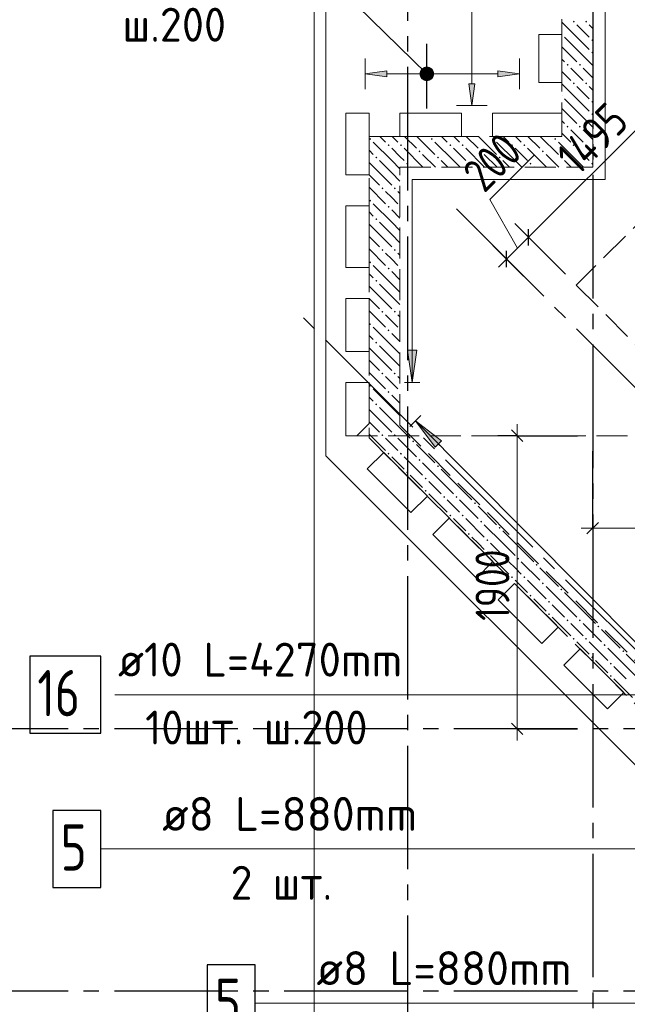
# Model space of a CAD drawing. Header units: millimetres. Extents: x 0 to 43617, y 0 to 59400.
# Tile 4 of 45: x 5410 to 9348, y 17244 to 23626. Entities that reach past the tile are written whole.
import ezdxf

# ---------------------------------------------------------------- set-up
doc = ezdxf.new("R2010")
doc.units = ezdxf.units.MM
doc.linetypes.add('______2', pattern=[270, 200, -70])
doc.linetypes.add('______5', pattern=[1100, 800, -100, 100, -100])
for name, color, linetype, lineweight in [('Standard', 7, 'Continuous', 25), ('ДОП Низ по У', 7, 'Continuous', 25), ('Обрамление П-обр. равн.', 7, 'Continuous', 25), ('Оси', 40, '______5', 18), ('Позиционная метка линия выноска', 7, 'Continuous', 13), ('Позиционная метка номер позиции', 7, 'Continuous', 13), ('Примечания', 7, 'Continuous', 25), ('Фиксатор', 7, 'Continuous', 25)]:
    doc.layers.add(name, color=color, linetype=linetype, lineweight=lineweight)
doc.layers.add('ЖБ Перекрытие верхний уровень', color=7, linetype='Continuous', lineweight=25, true_color=0xe0e0ff)
doc.layers.add('ЖБ Стена верхний уровень', color=7, linetype='Continuous', lineweight=25, true_color=0x006e00)
doc.styles.add('GOST 2.304-81', font='txt')
doc.styles.add('ISOCPEUR', font='txt')

msp = doc.modelspace()

# ---------------------------------------------------------------- hatches: boundary and pattern name
at = {"layer": 'ЖБ Стена верхний уровень', "linetype": 'Continuous', "lineweight": 18, "transparency": 33554687}
for points in [[(8994.5, 23613.1), (9001, 23619.6), (9007.5, 23613.1), (9001, 23606.6)], [(9074.5, 23613.1), (9081, 23619.6), (9087.5, 23613.1), (9081, 23606.6)], [(8924, 23536.6), (8927.5, 23533.1), (8924, 23529.7)], [(9114.5, 23493.1), (9121, 23499.6), (9124, 23496.6), (9124, 23489.7), (9121, 23486.6)], [(9114.5, 23413.1), (9121, 23419.6), (9124, 23416.6), (9124, 23409.7), (9121, 23406.6)], [(8954.5, 23333.1), (8960.9, 23339.6), (8967.4, 23333.1), (8960.9, 23326.6)], [(9034.5, 23333.1), (9041, 23339.6), (9047.4, 23333.1), (9041, 23326.6)], [(8994.5, 23213.1), (9001, 23219.6), (9007.5, 23213.1), (9001, 23206.6)], [(9074.5, 23213.1), (9081, 23219.6), (9087.5, 23213.1), (9081, 23206.6)], [(8924, 23136.6), (8927.5, 23133.1), (8924, 23129.7)], [(9114.5, 23093.1), (9121, 23099.6), (9124, 23096.6), (9124, 23089.7), (9121, 23086.6)], [(9114.5, 23013.1), (9121, 23019.6), (9124, 23016.6), (9124, 23009.7), (9121, 23006.6)], [(8954.5, 22933.1), (8960.9, 22939.6), (8967.4, 22933.1), (8960.9, 22926.6)], [(9034.5, 22933.1), (9041, 22939.6), (9047.4, 22933.1), (9041, 22926.6)], [(7674.5, 22853.1), (7681, 22859.6), (7687.5, 22853.1), (7681, 22846.6)], [(8074.5, 22853.1), (8081, 22859.6), (8087.5, 22853.1), (8081, 22846.6)], [(8474.5, 22853.1), (8481, 22859.6), (8487.5, 22853.1), (8481, 22846.6)], [(8874.5, 22853.1), (8881, 22859.6), (8887.5, 22853.1), (8881, 22846.6)], [(7794.5, 22813.1), (7801, 22819.6), (7807.5, 22813.1), (7801, 22806.6)], [(7874.5, 22813.1), (7881, 22819.6), (7887.5, 22813.1), (7881, 22806.6)], [(8194.5, 22813.1), (8201, 22819.6), (8207.5, 22813.1), (8201, 22806.6)], [(8274.5, 22813.1), (8281, 22819.6), (8287.5, 22813.1), (8281, 22806.6)], [(8594.5, 22813.1), (8601, 22819.6), (8607.5, 22813.1), (8601, 22806.6)], [(8674.5, 22813.1), (8681, 22819.6), (8687.5, 22813.1), (8681, 22806.6)], [(8994.5, 22813.1), (9001, 22819.6), (9007.5, 22813.1), (9001, 22806.6)], [(9074.5, 22813.1), (9081, 22819.6), (9087.5, 22813.1), (9081, 22806.6)], [(7714.5, 22733.1), (7721, 22739.6), (7727.5, 22733.1), (7721, 22726.6)], [(7994.5, 22773.1), (8001, 22779.6), (8007.5, 22773.1), (8001, 22766.6)], [(8114.5, 22733.1), (8121, 22739.6), (8127.5, 22733.1), (8121, 22726.6)], [(8394.5, 22773.1), (8401, 22779.6), (8407.5, 22773.1), (8401, 22766.6)], [(8514.5, 22733.1), (8521, 22739.6), (8527.5, 22733.1), (8521, 22726.6)], [(8794.5, 22773.1), (8801, 22779.6), (8807.5, 22773.1), (8801, 22766.6)], [(8914.5, 22733.1), (8921, 22739.6), (8927.5, 22733.1), (8921, 22726.6)], [(7914.5, 22693.1), (7921, 22699.6), (7927.5, 22693.1), (7921, 22686.6)], [(8314.5, 22693.1), (8321, 22699.6), (8327.5, 22693.1), (8321, 22686.6)], [(8714.5, 22693.1), (8721, 22699.6), (8727.5, 22693.1), (8721, 22686.6)], [(9114.5, 22693.1), (9121, 22699.6), (9124, 22696.6), (9124, 22689.7), (9121, 22686.6)], [(7754.5, 22533.1), (7760.9, 22539.6), (7767.4, 22533.1), (7760.9, 22526.6)], [(7834.5, 22533.1), (7841, 22539.6), (7847.4, 22533.1), (7841, 22526.6)], [(7674.5, 22453.1), (7681, 22459.6), (7687.5, 22453.1), (7681, 22446.6)], [(7794.5, 22413.1), (7801, 22419.6), (7807.5, 22413.1), (7801, 22406.6)], [(7714.5, 22333.1), (7721, 22339.6), (7727.5, 22333.1), (7721, 22326.6)], [(7754.5, 22133.1), (7760.9, 22139.6), (7767.4, 22133.1), (7760.9, 22126.6)], [(7834.5, 22133.1), (7841, 22139.6), (7847.4, 22133.1), (7841, 22126.6)], [(7674.5, 22053.1), (7681, 22059.6), (7687.5, 22053.1), (7681, 22046.6)], [(7794.5, 22013.1), (7801, 22019.6), (7807.5, 22013.1), (7801, 22006.6)], [(7714.5, 21933.1), (7721, 21939.6), (7727.5, 21933.1), (7721, 21926.6)], [(7754.5, 21733.1), (7760.9, 21739.6), (7767.4, 21733.1), (7760.9, 21726.6)], [(7834.5, 21733.1), (7841, 21739.6), (7847.4, 21733.1), (7841, 21726.6)], [(7674.5, 21653.1), (7681, 21659.6), (7687.5, 21653.1), (7681, 21646.6)], [(7794.5, 21613.1), (7801, 21619.6), (7807.5, 21613.1), (7801, 21606.6)], [(7714.5, 21533.1), (7721, 21539.6), (7727.5, 21533.1), (7721, 21526.6)], [(7754.5, 21333.1), (7760.9, 21339.6), (7767.4, 21333.1), (7760.9, 21326.6)], [(7834.5, 21333.1), (7841, 21339.6), (7847.4, 21333.1), (7841, 21326.6)], [(7674.5, 21253.1), (7681, 21259.6), (7687.5, 21253.1), (7681, 21246.6)], [(7794.5, 21213.1), (7801, 21219.6), (7807.5, 21213.1), (7801, 21206.6)], [(7714.5, 21133.1), (7721, 21139.6), (7727.5, 21133.1), (7721, 21126.6)], [(7754.5, 20933.1), (7760.9, 20939.6), (7767.4, 20933.1), (7760.9, 20926.6)], [(7834.5, 20933.1), (7841, 20939.6), (7847.4, 20933.1), (7841, 20926.6)], [(7954.5, 20893.1), (7960.9, 20899.6), (7967.4, 20893.1), (7960.9, 20886.6)], [(7794.5, 20813.1), (7801, 20819.6), (7807.5, 20813.1), (7801, 20806.6)], [(7874.5, 20813.1), (7881, 20819.6), (7887.5, 20813.1), (7881, 20806.6)], [(7994.5, 20773.1), (8001, 20779.6), (8007.5, 20773.1), (8001, 20766.6)], [(7914.5, 20693.1), (7921, 20699.6), (7927.5, 20693.1), (7921, 20686.6)], [(8114.5, 20733.1), (8121, 20739.6), (8127.5, 20733.1), (8121, 20726.6)], [(8034.5, 20653.1), (8041, 20659.6), (8047.4, 20653.1), (8041, 20646.6)], [(8034.5, 20573.1), (8041, 20579.6), (8047.4, 20573.1), (8041, 20566.6)], [(8154.5, 20533.1), (8160.9, 20539.6), (8167.4, 20533.1), (8160.9, 20526.6)], [(8234.5, 20533.1), (8241, 20539.6), (8247.4, 20533.1), (8241, 20526.6)], [(8354.5, 20493.1), (8360.9, 20499.6), (8367.4, 20493.1), (8360.9, 20486.6)], [(8194.5, 20413.1), (8201, 20419.6), (8207.5, 20413.1), (8201, 20406.6)], [(8274.5, 20413.1), (8281, 20419.6), (8287.5, 20413.1), (8281, 20406.6)], [(8394.5, 20373.1), (8401, 20379.6), (8407.5, 20373.1), (8401, 20366.6)], [(8314.5, 20293.1), (8321, 20299.6), (8327.5, 20293.1), (8321, 20286.6)], [(8514.5, 20333.1), (8521, 20339.6), (8527.5, 20333.1), (8521, 20326.6)], [(8434.5, 20253.1), (8441, 20259.6), (8447.4, 20253.1), (8441, 20246.6)], [(8434.5, 20173.1), (8441, 20179.6), (8447.4, 20173.1), (8441, 20166.6)], [(8554.5, 20133.1), (8560.9, 20139.6), (8567.4, 20133.1), (8560.9, 20126.6)], [(8634.5, 20133.1), (8641, 20139.6), (8647.4, 20133.1), (8641, 20126.6)], [(8754.5, 20093.1), (8760.9, 20099.6), (8767.4, 20093.1), (8760.9, 20086.6)], [(8594.5, 20013.1), (8601, 20019.6), (8607.5, 20013.1), (8601, 20006.6)], [(8674.5, 20013.1), (8681, 20019.6), (8687.5, 20013.1), (8681, 20006.6)], [(8794.5, 19973.1), (8801, 19979.6), (8807.5, 19973.1), (8801, 19966.6)], [(8914.5, 19933.1), (8921, 19939.6), (8927.5, 19933.1), (8921, 19926.6)], [(8714.5, 19893.1), (8721, 19899.6), (8727.5, 19893.1), (8721, 19886.6)], [(8834.5, 19853.1), (8841, 19859.6), (8847.4, 19853.1), (8841, 19846.6)], [(8834.5, 19773.1), (8841, 19779.6), (8847.4, 19773.1), (8841, 19766.6)], [(8954.5, 19733.1), (8960.9, 19739.6), (8967.4, 19733.1), (8960.9, 19726.6)], [(9034.5, 19733.1), (9041, 19739.6), (9047.4, 19733.1), (9041, 19726.6)], [(9154.5, 19693.1), (9160.9, 19699.6), (9167.4, 19693.1), (9160.9, 19686.6)], [(8994.5, 19613.1), (9001, 19619.6), (9007.5, 19613.1), (9001, 19606.6)], [(9074.5, 19613.1), (9081, 19619.6), (9087.5, 19613.1), (9081, 19606.6)], [(9194.5, 19573.1), (9201, 19579.6), (9207.5, 19573.1), (9201, 19566.6)], [(9314.5, 19533.1), (9321, 19539.6), (9327.5, 19533.1), (9321, 19526.6)], [(9114.5, 19493.1), (9121, 19499.6), (9127.5, 19493.1), (9121, 19486.6)], [(9234.5, 19453.1), (9241, 19459.6), (9247.4, 19453.1), (9241, 19446.6)], [(9234.5, 19373.1), (9241, 19379.6), (9247.4, 19373.1), (9241, 19366.6)]]:
    msp.add_hatch(color=7, dxfattribs=at).paths.add_polyline_path(points, flags=16)
at = {"layer": 'Обрамление П-обр. равн.', "linetype": 'Continuous', "lineweight": 13, "transparency": 33554687}
for points in [[(8010.3, 23252.5), (8010.3, 23297.5), (8004, 23275)], [(8010.3, 23297.5), (8026.5, 23236.3), (8026.5, 23313.7)], [(8010.3, 23297.5), (8010.3, 23252.5), (8026.5, 23236.3)], [(8026.5, 23313.7), (8049, 23230), (8049, 23320)], [(8026.5, 23313.7), (8026.5, 23236.3), (8049, 23230)], [(8049, 23320), (8049, 23230), (8071.5, 23236.3)], [(8049, 23320), (8071.5, 23236.3), (8071.5, 23313.7)], [(8071.5, 23313.7), (8071.5, 23236.3), (8087.7, 23252.5)], [(8071.5, 23313.7), (8087.7, 23252.5), (8087.7, 23297.5)], [(8087.7, 23297.5), (8087.7, 23252.5), (8094, 23275)], [(8509, 23255), (8649, 23275), (8509, 23295)]]:
    msp.add_hatch(color=7, dxfattribs=at).paths.add_polyline_path(points)
for points in [[(7789, 23255), (7649, 23275), (7789, 23295)], [(8360.1, 23210), (8340.1, 23070), (8320, 23210)]]:
    msp.add_hatch(color=7, dxfattribs=at).paths.add_polyline_path(points, flags=16)
at = {"layer": 'Позиционная метка линия выноска', "linetype": 'Continuous', "lineweight": 13, "transparency": 33554687}
msp.add_hatch(color=7, dxfattribs=at).paths.add_polyline_path([(7924, 21485), (7954, 21275), (7984, 21485)])
msp.add_hatch(color=7, dxfattribs=at).paths.add_polyline_path([(8101.6, 20855.1), (7974.8, 21025.2), (8144.2, 20897.4)], flags=16)
at = {"layer": 'Позиционная метка номер позиции', "linetype": 'Continuous', "lineweight": 13, "transparency": 33554687}
for points in [[(8005.6, 23286), (8037.1, 23318.1), (8016.8, 23306.5)], [(8037.1, 23318.1), (8005.6, 23286), (8005.9, 23263.1)], [(8037.1, 23318.1), (8005.9, 23263.1), (8060, 23318.4)], [(8060, 23318.4), (8005.9, 23263.1), (8017.5, 23242.8)], [(8060, 23318.4), (8017.5, 23242.8), (8080.5, 23307.2)], [(8080.5, 23307.2), (8017.5, 23242.8), (8038, 23231.6)], [(8080.5, 23307.2), (8038, 23231.6), (8092.2, 23286.9)], [(8092.2, 23286.9), (8038, 23231.6), (8060.9, 23231.9)], [(8092.2, 23286.9), (8060.9, 23231.9), (8092.4, 23264)], [(8092.4, 23264), (8060.9, 23231.9), (8081.2, 23243.5)]]:
    msp.add_hatch(color=7, dxfattribs=at).paths.add_polyline_path(points)

# ---------------------------------------------------------------- linework, layer by layer
at = {"layer": 'Standard', "color": 7, "linetype": 'Continuous', "lineweight": 13, "transparency": 33554687}
for p, q in [((8706.9, 22216.1), (9764.1, 23273.2)), ((8456.5, 22461.2), (8744.1, 22748.8)), ((8636.2, 22145.3), (8456.5, 22461.2)), ((8565.5, 22074.6), (8706.9, 22216.1)), ((8565.5, 22074.6), (8512.5, 22021.6)), ((8634, 20930), (8634, 21005)), ((9124, 20330.4), (9049, 20330.4)), ((9124, 20330.4), (10428.5, 20330.4)), ((8634, 19030), (8634, 18955))]:
    msp.add_line(p, q, dxfattribs=at)
at = {"layer": 'Standard', "color": 251, "linetype": 'Continuous', "lineweight": -3, "true_color": 0x656565, "transparency": 33554687}
for p, q in [((8706.9, 22216.1), (8618.5, 22304.4)), ((8706.9, 22216.1), (8795.3, 22127.7)), ((8706.9, 22216.1), (8946.4, 21976.6)), ((8565.5, 22074.6), (8477.1, 22163)), ((8565.5, 22074.6), (8653.9, 21986.2)), ((8565.5, 22074.6), (8789.1, 21851)), ((8634, 20930), (8509, 20930)), ((8634, 20930), (8759, 20930)), ((8634, 20930), (9024, 20930)), ((9124, 20330.4), (9124, 20830)), ((9124, 20330.4), (9124, 20455.4)), ((9124, 20330.4), (9124, 20205.4)), ((8634, 19030), (8509, 19030)), ((8634, 19030), (8759, 19030)), ((8634, 19030), (9024, 19030))]:
    msp.add_line(p, q, dxfattribs=at)
at = {"layer": 'Standard', "color": 7, "linetype": 'Continuous', "lineweight": 25, "transparency": 33554687}
for p, q in [((8706.9, 22163), (8706.9, 22269.1)), ((8565.5, 22021.6), (8565.5, 22127.7)), ((8596.5, 20967.5), (8671.5, 20892.5)), ((9086.5, 20292.9), (9161.5, 20367.9)), ((8596.5, 19067.5), (8671.5, 18992.5))]:
    msp.add_line(p, q, dxfattribs=at)
at = {"layer": 'Standard', "color": 254, "linetype": 'Continuous', "lineweight": 13, "true_color": 0xc4c4ff, "transparency": 33554687}
msp.add_lwpolyline([(7319, 10025), (33145, 10025), (33145, 57291), (7319, 57291), (7319, 10025)], dxfattribs=at)
at = {"layer": 'Standard', "color": 7, "linetype": 'Continuous', "lineweight": 13, "transparency": 33554687}
msp.add_lwpolyline([(8634, 20930), (8634, 19666.2), (8634, 19666.2), (8634, 19030)], dxfattribs=at)
at = {"layer": 'ДОП Низ по У', "color": 7, "linetype": 'Continuous', "lineweight": 13, "transparency": 33554687}
msp.add_line((6027.2, 19251), (8135.2, 19251), dxfattribs=at)
at = {"layer": 'ДОП Низ по У', "color": 7, "linetype": 'Continuous', "lineweight": 25, "transparency": 33554687}
msp.add_lwpolyline([(5475.2, 19001), (5935.2, 19001), (5935.2, 19501), (5475.2, 19501), (5475.2, 19001)], dxfattribs=at)
at = {"layer": 'ЖБ Перекрытие верхний уровень', "color": 7, "linetype": 'Continuous', "lineweight": 18, "transparency": 33554687}
for p, q in [((7394, 57220), (7394, 22670)), ((8774, 23220), (8774, 23530)), ((8774, 23530), (8924, 23530)), ((8924, 23530), (8924, 23220)), ((8924, 23220), (8774, 23220)), ((7524, 22670), (7524, 23020)), ((7524, 23020), (7674, 23020)), ((7674, 23020), (7674, 22670)), ((7874, 22870), (7874, 23020)), ((7874, 23020), (8274, 23020)), ((8274, 23020), (8274, 22870)), ((8474, 22870), (8474, 23020)), ((8474, 23020), (8924, 23020)), ((8924, 23020), (8924, 22870)), ((8274, 22870), (7874, 22870)), ((8924, 22870), (8474, 22870)), ((7394, 22670), (7394, 20799.6)), ((7524, 22620), (7524, 22670)), ((7674, 22670), (7674, 22620)), ((7674, 22620), (7524, 22620)), ((7524, 22020), (7524, 22420)), ((7524, 22420), (7674, 22420)), ((7674, 22420), (7674, 22020)), ((7674, 22020), (7524, 22020)), ((7524, 21475), (7524, 21820)), ((7524, 21820), (7674, 21820)), ((7674, 21820), (7674, 21475)), ((7674, 21475), (7524, 21475)), ((7524, 20930), (7524, 21275)), ((7524, 21275), (7674, 21275)), ((7674, 21275), (7674, 21008.2)), ((7674, 21008.2), (7595.8, 20930)), ((7595.8, 20930), (7524, 20930)), ((7663, 20714.4), (7769.1, 20820.5)), ((7769.1, 20820.5), (8051.9, 20537.6)), ((7394, 20799.6), (10534.1, 17659.4)), ((7945.9, 20431.5), (7663, 20714.4)), ((8051.9, 20537.6), (7945.9, 20431.5)), ((8087.3, 20290.1), (8193.3, 20396.2)), ((8193.3, 20396.2), (8476.2, 20113.3)), ((8370.1, 20007.3), (8087.3, 20290.1)), ((8476.2, 20113.3), (8370.1, 20007.3)), ((8511.5, 19865.9), (8617.6, 19971.9)), ((8617.6, 19971.9), (8900.5, 19689.1)), ((8794.4, 19583), (8511.5, 19865.9)), ((8900.5, 19689.1), (8794.4, 19583)), ((8935.8, 19441.6), (9041.9, 19547.7)), ((9041.9, 19547.7), (9324.7, 19264.8)), ((9218.6, 19158.8), (8935.8, 19441.6)), ((9324.7, 19264.8), (9218.6, 19158.8))]:
    msp.add_line(p, q, dxfattribs=at)
at = {"layer": 'ЖБ Стена верхний уровень', "color": 251, "linetype": '______2', "lineweight": 13, "true_color": 0x656565, "transparency": 33554687}
for p, q in [((8924, 29030), (8924, 22870)), ((9124, 22870), (9124, 25730)), ((7874, 22870), (7674, 22870)), ((7674, 22870), (7674, 20915.5)), ((8924, 22870), (7874, 22870)), ((9124, 22670), (9124, 22870)), ((7874, 20998.4), (7874, 22670)), ((7874, 22670), (9124, 22670)), ((10491.4, 18380.9), (7874, 20998.4)), ((7674, 20915.5), (10350, 18239.5))]:
    msp.add_line(p, q, dxfattribs=at)
at = {"layer": 'ЖБ Стена верхний уровень', "color": 9, "linetype": 'Continuous', "lineweight": 18, "true_color": 0xc7c7c7, "transparency": 33554687}
for p, q in [((9021, 23513.1), (8924, 23610.1)), ((9021, 23593.1), (9101, 23513.1)), ((9101, 23593.1), (9124, 23570.1)), ((8941, 23513.1), (9021, 23433.1)), ((9021, 23513.1), (9101, 23433.1)), ((8941, 23433.1), (8924, 23450.1)), ((8941, 23433.1), (9021, 23353.1)), ((9021, 23433.1), (9124, 23330.1)), ((8924, 23370.1), (8941, 23353.1)), ((9021, 23273.1), (8981, 23313.1)), ((9060.9, 23313.1), (9124, 23250.1)), ((8924, 23290.1), (8981, 23233.1)), ((9060.9, 23233.1), (9021, 23273.1)), ((9021, 23113.1), (8924, 23210.1)), ((9021, 23193.1), (9101, 23113.1)), ((9101, 23193.1), (9124, 23170.1)), ((8941, 23113.1), (9021, 23033.1)), ((9021, 23113.1), (9101, 23033.1)), ((8941, 23033.1), (8924, 23050.1)), ((8941, 23033.1), (9021, 22953.1)), ((9021, 23033.1), (9124, 22930.1)), ((8924, 22970.1), (8941, 22953.1)), ((9021, 22873.1), (8981, 22913.1)), ((9060.9, 22913.1), (9104.1, 22870)), ((7744.1, 22870), (7781, 22833.1)), ((7860.9, 22833.1), (7824.1, 22870)), ((7904.1, 22870), (7981, 22793.1)), ((7984.1, 22870), (8101, 22753.1)), ((8144.1, 22870), (8181, 22833.1)), ((8260.9, 22833.1), (8224.1, 22870)), ((8304.1, 22870), (8381, 22793.1)), ((8384.1, 22870), (8501, 22753.1)), ((8544.1, 22870), (8581, 22833.1)), ((8660.9, 22833.1), (8624.1, 22870)), ((8704.1, 22870), (8781, 22793.1)), ((8784.1, 22870), (8901, 22753.1)), ((8924, 22890.1), (8944.1, 22870)), ((8944.1, 22870), (8981, 22833.1)), ((9024.1, 22870), (9021, 22873.1)), ((9060.9, 22833.1), (9024.1, 22870)), ((9104.1, 22870), (9124, 22850.1)), ((7821, 22713.1), (7701, 22833.1)), ((7821, 22793.1), (7874, 22740.1)), ((7901, 22793.1), (8021, 22673.1)), ((8221, 22713.1), (8101, 22833.1)), ((8221, 22793.1), (8301, 22713.1)), ((8301, 22793.1), (8421, 22673.1)), ((8621, 22713.1), (8501, 22833.1)), ((8621, 22793.1), (8701, 22713.1)), ((8701, 22793.1), (8821, 22673.1)), ((9021, 22713.1), (8901, 22833.1)), ((9021, 22793.1), (9101, 22713.1)), ((9101, 22793.1), (9124, 22770.1)), ((7674, 22780.1), (7701, 22753.1)), ((7874, 22740.1), (7901, 22713.1)), ((8104.1, 22670), (8021, 22753.1)), ((8504.1, 22670), (8421, 22753.1)), ((8904.1, 22670), (8821, 22753.1)), ((7741, 22633.1), (7674, 22700.1)), ((7741, 22713.1), (7821, 22633.1)), ((7821, 22713.1), (7874, 22660.1)), ((7944.1, 22670), (7941, 22673.1)), ((8141, 22713.1), (8184.1, 22670)), ((8221, 22713.1), (8264.1, 22670)), ((8344.1, 22670), (8341, 22673.1)), ((8541, 22713.1), (8584.1, 22670)), ((8621, 22713.1), (8664.1, 22670)), ((8744.1, 22670), (8741, 22673.1)), ((8941, 22713.1), (8984.1, 22670)), ((9021, 22713.1), (9064.1, 22670)), ((7674, 22620.1), (7741, 22553.1)), ((7741, 22633.1), (7821, 22553.1)), ((7821, 22633.1), (7874, 22580.1)), ((7674, 22540.1), (7781, 22433.1)), ((7821, 22473.1), (7781, 22513.1)), ((7860.9, 22433.1), (7821, 22473.1)), ((7860.9, 22513.1), (7874, 22500.1)), ((7821, 22313.1), (7701, 22433.1)), ((7674, 22380.1), (7701, 22353.1)), ((7821, 22393.1), (7874, 22340.1)), ((7741, 22233.1), (7674, 22300.1)), ((7741, 22313.1), (7821, 22233.1)), ((7821, 22313.1), (7874, 22260.1)), ((7674, 22220.1), (7741, 22153.1)), ((7741, 22233.1), (7821, 22153.1)), ((7821, 22233.1), (7874, 22180.1)), ((7674, 22140.1), (7781, 22033.1)), ((7821, 22073.1), (7781, 22113.1)), ((7860.9, 22113.1), (7874, 22100.1)), ((7821, 21913.1), (7701, 22033.1)), ((7860.9, 22033.1), (7821, 22073.1)), ((7674, 21980.1), (7701, 21953.1)), ((7821, 21993.1), (7874, 21940.1)), ((7741, 21833.1), (7674, 21900.1)), ((7741, 21913.1), (7821, 21833.1)), ((7821, 21913.1), (7874, 21860.1)), ((7741, 21833.1), (7821, 21753.1)), ((7821, 21833.1), (7874, 21780.1)), ((7674, 21820.1), (7741, 21753.1)), ((7674, 21740.1), (7781, 21633.1)), ((7821, 21673.1), (7781, 21713.1)), ((7860.9, 21713.1), (7874, 21700.1)), ((7860.9, 21633.1), (7821, 21673.1)), ((7674, 21580.1), (7701, 21553.1)), ((7821, 21513.1), (7701, 21633.1)), ((7821, 21593.1), (7874, 21540.1)), ((7741, 21513.1), (7821, 21433.1)), ((7821, 21513.1), (7874, 21460.1)), ((7741, 21433.1), (7674, 21500.1)), ((7674, 21420.1), (7741, 21353.1)), ((7741, 21433.1), (7821, 21353.1)), ((7821, 21433.1), (7874, 21380.1)), ((7674, 21340.1), (7781, 21233.1)), ((7821, 21273.1), (7781, 21313.1)), ((7860.9, 21233.1), (7821, 21273.1)), ((7860.9, 21313.1), (7874, 21300.1)), ((7821, 21113.1), (7701, 21233.1)), ((7821, 21193.1), (7874, 21140.1)), ((7674, 21180.1), (7701, 21153.1)), ((7741, 21033.1), (7674, 21100.1)), ((7741, 21113.1), (7821, 21033.1)), ((7821, 21113.1), (7874, 21060.1)), ((7674, 21020.1), (7741, 20953.1)), ((7741, 21033.1), (7804.5, 20969.6)), ((7821, 21033.1), (7861.1, 20993)), ((7674, 20940.1), (7691.4, 20922.7)), ((7804.5, 20969.6), (7821, 20953.1)), ((7861.1, 20993), (7941, 20913.1)), ((7691.4, 20922.7), (7781, 20833.1)), ((7821, 20873.1), (7781, 20913.1)), ((7860.9, 20833.1), (7821, 20873.1)), ((7860.9, 20913.1), (7981, 20793.1)), ((7981, 20873.1), (8101, 20753.1)), ((7821, 20793.1), (7901, 20713.1)), ((7901, 20793.1), (8021, 20673.1)), ((8141, 20633.1), (8021, 20753.1)), ((8141, 20713.1), (8221, 20633.1)), ((7981, 20633.1), (7941, 20673.1)), ((8021, 20593.1), (7981, 20633.1)), ((8060.9, 20633.1), (8141, 20553.1)), ((8141, 20633.1), (8221, 20553.1)), ((8221, 20633.1), (8341, 20513.1)), ((8060.9, 20553.1), (8181, 20433.1)), ((8221, 20473.1), (8181, 20513.1)), ((8260.9, 20513.1), (8381, 20393.1)), ((8260.9, 20433.1), (8221, 20473.1)), ((8381, 20473.1), (8501, 20353.1)), ((8221, 20393.1), (8301, 20313.1)), ((8301, 20393.1), (8421, 20273.1)), ((8541, 20233.1), (8421, 20353.1)), ((8541, 20313.1), (8621, 20233.1)), ((8381, 20233.1), (8341, 20273.1)), ((8421, 20193.1), (8381, 20233.1)), ((8460.9, 20233.1), (8541, 20153.1)), ((8541, 20233.1), (8621, 20153.1)), ((8621, 20233.1), (8741, 20113.1)), ((8460.9, 20153.1), (8581, 20033.1)), ((8621, 20073.1), (8581, 20113.1)), ((8660.9, 20113.1), (8781, 19993.1)), ((8660.9, 20033.1), (8621, 20073.1)), ((8781, 20073.1), (8901, 19953.1)), ((8621, 19993.1), (8701, 19913.1)), ((8701, 19993.1), (8821, 19873.1)), ((8941, 19833.1), (8821, 19953.1)), ((8941, 19913.1), (9021, 19833.1)), ((8781, 19833.1), (8741, 19873.1)), ((8821, 19793.1), (8781, 19833.1)), ((8860.9, 19833.1), (8941, 19753.1)), ((8941, 19833.1), (9021, 19753.1)), ((9021, 19833.1), (9141, 19713.1)), ((8860.9, 19753.1), (8981, 19633.1)), ((9021, 19673.1), (8981, 19713.1)), ((9060.9, 19633.1), (9021, 19673.1)), ((9060.9, 19713.1), (9181, 19593.1)), ((9181, 19673.1), (9301, 19553.1)), ((9021, 19593.1), (9101, 19513.1)), ((9101, 19593.1), (9221, 19473.1)), ((9341, 19433.1), (9221, 19553.1)), ((9181, 19433.1), (9141, 19473.1)), ((9341, 19513.1), (9421, 19433.1)), ((9221, 19393.1), (9181, 19433.1)), ((9260.9, 19433.1), (9341, 19353.1)), ((9341, 19433.1), (9421, 19353.1)), ((9260.9, 19353.1), (9381, 19233.1))]:
    msp.add_line(p, q, dxfattribs=at)
at = {"layer": 'Обрамление П-обр. равн.', "color": 251, "linetype": 'Continuous', "lineweight": 13, "true_color": 0x494949, "transparency": 33554687}
for p, q in [((8340.1, 23210), (8340.1, 27440)), ((7649, 23275), (7649, 23375)), ((8649, 23275), (8649, 23375)), ((8049, 23320), (8049, 23320)), ((7649, 23275), (7789, 23295)), ((7789, 23255), (7649, 23275)), ((7649, 23275), (7649, 23175)), ((7649, 23275), (7649, 23275)), ((7789, 23295), (7789, 23255)), ((7789, 23275), (8019, 23275)), ((8079, 23275), (8509, 23275)), ((8649, 23275), (8509, 23295)), ((8509, 23295), (8509, 23255)), ((8509, 23255), (8649, 23275)), ((8649, 23275), (8649, 23175)), ((8649, 23275), (8649, 23275)), ((8049, 23230), (8049, 23230)), ((8340.1, 23070), (8320, 23210)), ((8320, 23210), (8360.1, 23210)), ((8360.1, 23210), (8340.1, 23070)), ((8340.1, 23070), (8240.1, 23070)), ((8340.1, 23070), (8440.1, 23070)), ((8340.1, 23070), (8340.1, 23070))]:
    msp.add_line(p, q, dxfattribs=at)
at = {"layer": 'Обрамление П-обр. равн.', "color": 7, "linetype": 'Continuous', "lineweight": 25, "transparency": 33554687}
msp.add_line((8049, 23050), (8049, 23470), dxfattribs=at)
at = {"layer": 'Обрамление П-обр. равн.', "color": 7, "linetype": 'Continuous', "lineweight": 13, "transparency": 33554687}
for p, q in [((6313.2, 18251), (8135.2, 18251)), ((7313.2, 17251), (9135.2, 17251))]:
    msp.add_line(p, q, dxfattribs=at)
at = {"layer": 'Обрамление П-обр. равн.', "color": 7, "linetype": 'Continuous', "lineweight": 25, "transparency": 33554687}
for points in [[(5625.2, 18001), (5935.2, 18001), (5935.2, 18501), (5625.2, 18501), (5625.2, 18001)], [(6625.2, 17001), (6935.2, 17001), (6935.2, 17501), (6625.2, 17501), (6625.2, 17001)]]:
    msp.add_lwpolyline(points, dxfattribs=at)
at = {"layer": 'Обрамление П-обр. равн.', "color": 251, "linetype": 'Continuous', "lineweight": 13, "true_color": 0x494949, "transparency": 33554687}
msp.add_circle((8049, 23275), 45, dxfattribs=at)
at = {"layer": 'Оси', "color": 8, "linetype": '______5', "lineweight": -3, "transparency": 33554687}
for p, q in [((9124, 57820), (9124, 7100)), ((7924, 57420), (7924, 7100)), ((17361.8, 13278.4), (8221.6, 22418.5)), ((16513.2, 12429.8), (7199.9, 21743.1)), ((33224, 19030), (4600, 19030)), ((33224, 17330), (4600, 17330))]:
    msp.add_line(p, q, dxfattribs=at)
at = {"layer": 'Позиционная метка линия выноска', "color": 251, "linetype": 'Continuous', "lineweight": 13, "true_color": 0x494949, "transparency": 33554687}
for p, q in [((7984, 21485), (7924, 21485)), ((7924, 21485), (7954, 21275)), ((7954, 21485), (7954, 21500)), ((7954, 21275), (7984, 21485)), ((7904, 21275), (8004, 21275)), ((7954, 21275), (7954, 21275)), ((7954, 21275), (7954, 21275)), ((7954, 21275), (7954, 21275)), ((8010.2, 21060.5), (7939.4, 20989.8)), ((7974.8, 21025.2), (7974.8, 21025.2)), ((7974.8, 21025.2), (7974.8, 21025.2)), ((7974.8, 21025.2), (7974.8, 21025.2)), ((7974.8, 21025.2), (8144.2, 20897.4)), ((8101.6, 20855.1), (7974.8, 21025.2)), ((8144.2, 20897.4), (8101.6, 20855.1)), ((8122.9, 20876.3), (8133.5, 20865.7))]:
    msp.add_line(p, q, dxfattribs=at)
for points in [[(9204, 57170), (9204, 53290), (7954, 53290), (7954, 49730), (9204, 49730), (9204, 42770), (7954, 42770), (7954, 39210), (9204, 39210), (9204, 32250), (7954, 32250), (7954, 29310), (9204, 29310), (9204, 22590), (7954, 22590), (7954, 21275)], [(7974.8, 21025.2), (10507.8, 18478.7), (11391.2, 19362.1), (16546, 14207.3), (15623.2, 13362.3), (18325.5, 10660), (19834, 10660), (19834, 11910), (26554, 11910), (26554, 10660), (29494, 10660), (29494, 11910), (33024, 11910)]]:
    msp.add_lwpolyline(points, dxfattribs=at)
at = {"layer": 'Позиционная метка номер позиции', "color": 7, "linetype": 'Continuous', "lineweight": 13, "transparency": 33554687}
for p, q in [((8016.8, 23306.5), (8016.8, 23306.5)), ((8080.5, 23307.2), (8080.5, 23307.2)), ((8017.5, 23242.8), (8017.5, 23242.8)), ((8081.2, 23243.5), (8081.2, 23243.5))]:
    msp.add_line(p, q, dxfattribs=at)
for points in [[(5325.8, 23806.7), (7505.8, 23806.7), (8049, 23275)], [(11700.1, 20637.1), (11700.1, 19251), (6965.2, 19251)], [(11449.1, 18505.1), (11449.1, 17251), (6935.2, 17251)], [(10600.6, 17916.8), (10600.6, 18251), (5935.2, 18251)]]:
    msp.add_lwpolyline(points, dxfattribs=at)
msp.add_circle((8049, 23275), 45, dxfattribs=at)
at = {"layer": 'Примечания', "color": 7, "linetype": '______2', "lineweight": 18, "transparency": 33554687}
for p, q in [((10289.9, 23178.7), (9017.1, 21905.9)), ((9017.1, 21905.9), (12036.5, 18886.5))]:
    msp.add_line(p, q, dxfattribs=at)
at = {"layer": 'Примечания', "color": 7, "linetype": '______2', "lineweight": 13, "transparency": 33554687}
msp.add_line((10428.5, 20930), (7595.8, 20930), dxfattribs=at)

# ---------------------------------------------------------------- texts
at = {"layer": 'Standard', "color": 7, "linetype": 'Continuous', "lineweight": 25, "transparency": 33554687, "char_height": 220, "attachment_point": 7, "style": 'GOST 2.304-81'}
for s, insert, width, rotation in [('1495', (9028.8, 22608.7), 610.167, 45), ('200', (8421.2, 22496.6), 531.968, 45), ('1900', (8584, 19729.8), 625.729, 90)]:
    msp.add_mtext(s, dxfattribs=dict(at, insert=insert, width=width, rotation=rotation))
at = {"layer": 'ДОП Низ по У', "color": 7, "linetype": 'Continuous', "lineweight": 13, "transparency": 33554687, "attachment_point": 7, "style": 'ISOCPEUR'}
for s, insert, char_height, width in [('\\W0.96;ø10 L=4270mm ', (6047.2, 19368.3), 220, 2172.605), ('\\W0.75;16', (5525.2, 19111), 300, 472.272), ('\\W0.95;10шт. ш.200 ', (6223.2, 18928.3), 220, 1819.9)]:
    msp.add_mtext(s, dxfattribs=dict(at, insert=insert, char_height=char_height, width=width))
at = {"layer": 'Обрамление П-обр. равн.', "color": 7, "linetype": 'Continuous', "lineweight": 13, "transparency": 33554687, "attachment_point": 7, "style": 'ISOCPEUR'}
for s, insert, char_height, width in [('\\W0.95;ш.200 ', (6075.8, 23484), 220, 962.136), ('\\W0.98;ø8 L=880mm ', (6333.2, 18368.3), 220, 1888.541), ('\\W0.78;5', (5675.2, 18111), 300, 326.407), ('\\W0.98;ø8 L=880mm ', (7333.2, 17368.3), 220, 1888.541), ('\\W0.78;5', (6675.2, 17111), 300, 326.407)]:
    msp.add_mtext(s, dxfattribs=dict(at, insert=insert, char_height=char_height, width=width))
at = {"layer": 'Фиксатор', "color": 7, "linetype": 'Continuous', "lineweight": 25, "transparency": 33554687, "insert": (6777.2, 17921.8), "char_height": 220, "width": 851.609, "attachment_point": 7, "style": 'ISOCPEUR'}
msp.add_mtext('\\W0.94;2 шт.', dxfattribs=at)

doc.saveas('drawing.dxf')
